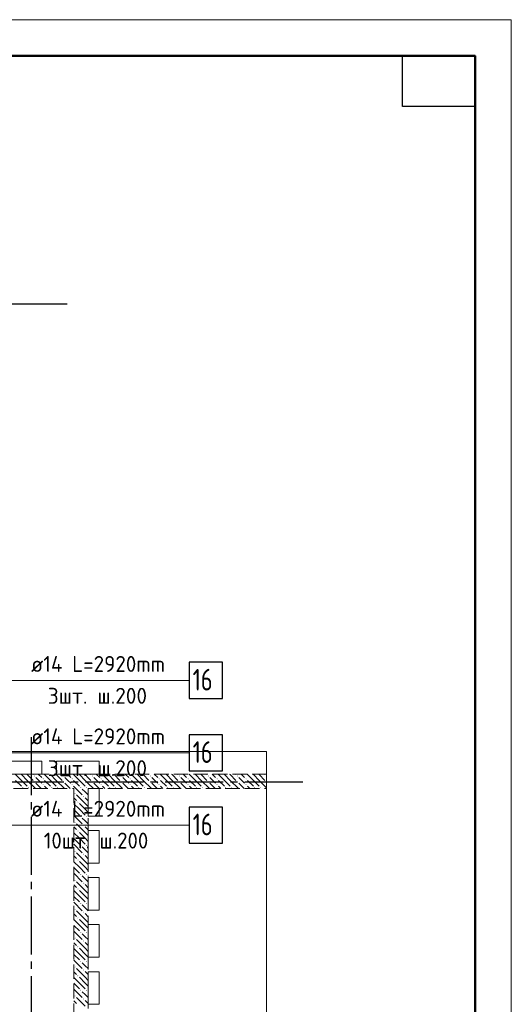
# Model space of a CAD drawing. Header units: millimetres. Extents: x 0 to 36258, y 0 to 42000.
# Tile 19 of 19: x 22918 to 29700, y 28400 to 42000. Entities that reach past the tile are written whole.
import ezdxf

# ---------------------------------------------------------------- set-up
doc = ezdxf.new("R2010")
doc.units = ezdxf.units.MM
doc.linetypes.add('______2', pattern=[270, 200, -70])
doc.linetypes.add('______5', pattern=[1100, 800, -100, 100, -100])
for name, color, linetype, lineweight in [('Standard', 7, 'Continuous', 25), ('ДОП Верх по Х', 7, 'Continuous', 25), ('Оси', 40, '______5', 18), ('Позиционная метка номер позиции', 7, 'Continuous', 13)]:
    doc.layers.add(name, color=color, linetype=linetype, lineweight=lineweight)
doc.layers.add('ЖБ Перекрытие верхний уровень', color=7, linetype='Continuous', lineweight=25, true_color=0xe0e0ff)
doc.layers.add('ЖБ Стена верхний уровень', color=7, linetype='Continuous', lineweight=25, true_color=0x006e00)
doc.styles.add('ISOCPEUR', font='txt')

msp = doc.modelspace()

# ---------------------------------------------------------------- hatches: boundary and pattern name
at = {"layer": 'ЖБ Стена верхний уровень', "linetype": 'Continuous', "lineweight": 18, "transparency": 33554687}
for points in [[(23114, 31553), (23121, 31560), (23127, 31553), (23121, 31547)], [(23514, 31553), (23521, 31560), (23527, 31553), (23521, 31547)], [(23914, 31553), (23921, 31560), (23927, 31553), (23921, 31547)], [(24314, 31553), (24321, 31560), (24327, 31553), (24321, 31547)], [(24714, 31553), (24721, 31560), (24727, 31553), (24721, 31547)], [(25114, 31553), (25121, 31560), (25127, 31553), (25121, 31547)], [(25514, 31553), (25521, 31560), (25527, 31553), (25521, 31547)], [(25914, 31553), (25921, 31560), (25927, 31553), (25921, 31547)], [(26314, 31553), (26321, 31560), (26324, 31557), (26324, 31550), (26321, 31547)], [(23114, 31473), (23121, 31480), (23127, 31473), (23121, 31467)], [(23234, 31513), (23241, 31520), (23247, 31513), (23241, 31507)], [(23234, 31433), (23241, 31440), (23247, 31433), (23241, 31427)], [(23514, 31473), (23521, 31480), (23527, 31473), (23521, 31467)], [(23634, 31513), (23641, 31520), (23647, 31513), (23641, 31507)], [(23634, 31433), (23641, 31440), (23647, 31433), (23641, 31427)], [(23914, 31473), (23921, 31480), (23927, 31473), (23921, 31467)], [(24034, 31513), (24041, 31520), (24047, 31513), (24041, 31507)], [(24034, 31433), (24041, 31440), (24047, 31433), (24041, 31427)], [(24314, 31473), (24321, 31480), (24327, 31473), (24321, 31467)], [(24434, 31513), (24441, 31520), (24447, 31513), (24441, 31507)], [(24434, 31433), (24441, 31440), (24447, 31433), (24441, 31427)], [(24714, 31473), (24721, 31480), (24727, 31473), (24721, 31467)], [(24834, 31513), (24841, 31520), (24847, 31513), (24841, 31507)], [(24834, 31433), (24841, 31440), (24847, 31433), (24841, 31427)], [(25114, 31473), (25121, 31480), (25127, 31473), (25121, 31467)], [(25234, 31513), (25241, 31520), (25247, 31513), (25241, 31507)], [(25234, 31433), (25241, 31440), (25247, 31433), (25241, 31427)], [(25514, 31473), (25521, 31480), (25527, 31473), (25521, 31467)], [(25634, 31513), (25641, 31520), (25647, 31513), (25641, 31507)], [(25634, 31433), (25641, 31440), (25647, 31433), (25641, 31427)], [(25914, 31473), (25921, 31480), (25927, 31473), (25921, 31467)], [(26034, 31513), (26041, 31520), (26047, 31513), (26041, 31507)], [(26034, 31433), (26041, 31440), (26047, 31433), (26041, 31427)], [(26314, 31473), (26321, 31480), (26324, 31477), (26324, 31470), (26321, 31467)], [(22954, 31393), (22961, 31400), (22967, 31393), (22961, 31387)], [(23034, 31393), (23041, 31400), (23047, 31393), (23041, 31387)], [(23354, 31393), (23361, 31400), (23367, 31393), (23361, 31387)], [(23434, 31393), (23441, 31400), (23447, 31393), (23441, 31387)], [(23674, 31313), (23681, 31320), (23687, 31313), (23681, 31307)], [(23754, 31393), (23761, 31400), (23767, 31393), (23761, 31387)], [(23834, 31393), (23841, 31400), (23847, 31393), (23841, 31387)], [(24154, 31393), (24161, 31400), (24167, 31393), (24161, 31387)], [(24234, 31393), (24241, 31400), (24247, 31393), (24241, 31387)], [(24554, 31393), (24561, 31400), (24567, 31393), (24561, 31387)], [(24634, 31393), (24641, 31400), (24647, 31393), (24641, 31387)], [(24954, 31393), (24961, 31400), (24967, 31393), (24961, 31387)], [(25034, 31393), (25041, 31400), (25047, 31393), (25041, 31387)], [(25354, 31393), (25361, 31400), (25367, 31393), (25361, 31387)], [(25434, 31393), (25441, 31400), (25447, 31393), (25441, 31387)], [(25754, 31393), (25761, 31400), (25767, 31393), (25761, 31387)], [(25834, 31393), (25841, 31400), (25847, 31393), (25841, 31387)], [(26154, 31393), (26161, 31400), (26167, 31393), (26161, 31387)], [(26234, 31393), (26241, 31400), (26247, 31393), (26241, 31387)], [(23714, 31193), (23721, 31200), (23727, 31193), (23721, 31187)], [(23794, 31273), (23801, 31280), (23807, 31273), (23801, 31267)], [(23674, 30913), (23681, 30920), (23687, 30913), (23681, 30907)], [(23754, 30993), (23761, 31000), (23767, 30993), (23761, 30987)], [(23794, 30873), (23801, 30880), (23807, 30873), (23801, 30867)], [(23834, 30993), (23841, 31000), (23847, 30993), (23841, 30987)], [(23714, 30793), (23721, 30800), (23727, 30793), (23721, 30787)], [(23674, 30513), (23681, 30520), (23687, 30513), (23681, 30507)], [(23754, 30593), (23761, 30600), (23767, 30593), (23761, 30587)], [(23794, 30473), (23801, 30480), (23807, 30473), (23801, 30467)], [(23834, 30593), (23841, 30600), (23847, 30593), (23841, 30587)], [(23714, 30393), (23721, 30400), (23727, 30393), (23721, 30387)], [(23754, 30193), (23761, 30200), (23767, 30193), (23761, 30187)], [(23834, 30193), (23841, 30200), (23847, 30193), (23841, 30187)], [(23674, 30113), (23681, 30120), (23687, 30113), (23681, 30107)], [(23794, 30073), (23801, 30080), (23807, 30073), (23801, 30067)], [(23714, 29993), (23721, 30000), (23727, 29993), (23721, 29987)], [(23754, 29793), (23761, 29800), (23767, 29793), (23761, 29787)], [(23834, 29793), (23841, 29800), (23847, 29793), (23841, 29787)], [(23674, 29713), (23681, 29720), (23687, 29713), (23681, 29707)], [(23794, 29673), (23801, 29680), (23807, 29673), (23801, 29667)], [(23714, 29593), (23721, 29600), (23727, 29593), (23721, 29587)], [(23754, 29393), (23761, 29400), (23767, 29393), (23761, 29387)], [(23834, 29393), (23841, 29400), (23847, 29393), (23841, 29387)], [(23674, 29313), (23681, 29320), (23687, 29313), (23681, 29307)], [(23794, 29273), (23801, 29280), (23807, 29273), (23801, 29267)], [(23714, 29193), (23721, 29200), (23727, 29193), (23721, 29187)], [(23754, 28993), (23761, 29000), (23767, 28993), (23761, 28987)], [(23834, 28993), (23841, 29000), (23847, 28993), (23841, 28987)], [(23674, 28913), (23681, 28920), (23687, 28913), (23681, 28907)], [(23794, 28873), (23801, 28880), (23807, 28873), (23801, 28867)], [(23714, 28793), (23721, 28800), (23727, 28793), (23721, 28787)], [(23754, 28593), (23761, 28600), (23767, 28593), (23761, 28587)], [(23834, 28593), (23841, 28600), (23847, 28593), (23841, 28587)], [(23674, 28513), (23681, 28520), (23687, 28513), (23681, 28507)], [(23794, 28473), (23801, 28480), (23807, 28473), (23801, 28467)]]:
    msp.add_hatch(color=7, dxfattribs=at).paths.add_polyline_path(points, flags=16)

# ---------------------------------------------------------------- linework, layer by layer
at = {"layer": 'Standard', "color": 7, "linetype": 'Continuous', "lineweight": 13, "transparency": 33554687}
msp.add_lwpolyline([(0, 0), (29700, 0), (29700, 42000), (0, 42000), (0, 0)], close=True, dxfattribs=at)
at = {"layer": 'Standard', "color": 7, "linetype": 'Continuous', "lineweight": 50, "transparency": 33554687}
msp.add_lwpolyline([(2000, 41500), (29200, 41500), (29200, 500), (2000, 500), (2000, 41500)], close=True, dxfattribs=at)
at = {"layer": 'Standard', "color": 7, "linetype": 'Continuous', "lineweight": 25, "transparency": 33554687}
msp.add_lwpolyline([(29200, 41500), (29200, 40800), (28200, 40800), (28200, 41500), (29200, 41500)], close=True, dxfattribs=at)
at = {"layer": 'ДОП Верх по Х', "color": 7, "linetype": 'Continuous', "lineweight": 13, "transparency": 33554687}
for p, q in [((23054, 32874), (25162, 32874)), ((23054, 31874), (25162, 31874)), ((23054, 30874), (25162, 30874))]:
    msp.add_line(p, q, dxfattribs=at)
at = {"layer": 'ДОП Верх по Х', "color": 7, "linetype": 'Continuous', "lineweight": 25, "transparency": 33554687}
for points in [[(25254, 32624), (25714, 32624), (25714, 33124), (25254, 33124), (25254, 32624)], [(25254, 31624), (25714, 31624), (25714, 32124), (25254, 32124), (25254, 31624)], [(25254, 30624), (25714, 30624), (25714, 31124), (25254, 31124), (25254, 30624)]]:
    msp.add_lwpolyline(points, dxfattribs=at)
at = {"layer": 'ЖБ Перекрытие верхний уровень', "color": 7, "linetype": 'Continuous', "lineweight": 18, "transparency": 33554687}
for p, q in [((26324, 31890), (22354, 31890)), ((26324, 23210), (26324, 31890)), ((22724, 31760), (23224, 31760)), ((23224, 31760), (23224, 31580)), ((23424, 31760), (24014, 31760)), ((23424, 31580), (23424, 31760)), ((24014, 31760), (24014, 31580)), ((23224, 31580), (22724, 31580)), ((24014, 31580), (23424, 31580)), ((23864, 31380), (24014, 31380)), ((23864, 31000), (23864, 31380)), ((24014, 31380), (24014, 31000)), ((24014, 31000), (23864, 31000)), ((23864, 30350), (23864, 30800)), ((23864, 30800), (24014, 30800)), ((24014, 30800), (24014, 30350)), ((24014, 30350), (23864, 30350)), ((23864, 30150), (24014, 30150)), ((23864, 29700), (23864, 30150)), ((24014, 30150), (24014, 29700)), ((24014, 29700), (23864, 29700)), ((23864, 29050), (23864, 29500)), ((23864, 29500), (24014, 29500)), ((24014, 29500), (24014, 29050)), ((24014, 29050), (23864, 29050)), ((23864, 28850), (24014, 28850)), ((23864, 28400), (23864, 28850)), ((24014, 28850), (24014, 28400)), ((24014, 28400), (23864, 28400))]:
    msp.add_line(p, q, dxfattribs=at)
at = {"layer": 'ЖБ Стена верхний уровень', "color": 251, "linetype": '______2', "lineweight": 13, "true_color": 0x656565, "transparency": 33554687}
for p, q in [((23864, 31580), (22024, 31580)), ((26324, 31580), (23864, 31580)), ((26324, 31380), (26324, 31580)), ((22024, 31380), (23664, 31380)), ((23664, 31380), (23664, 26430)), ((23864, 26450), (23864, 31380)), ((23864, 31380), (26324, 31380))]:
    msp.add_line(p, q, dxfattribs=at)
at = {"layer": 'ЖБ Стена верхний уровень', "color": 9, "linetype": 'Continuous', "lineweight": 18, "true_color": 0xc7c7c7, "transparency": 33554687}
for p, q in [((22941, 31493), (22854, 31580)), ((22941, 31573), (23021, 31493)), ((23021, 31573), (23014, 31580)), ((23021, 31573), (23101, 31493)), ((23094, 31580), (23101, 31573)), ((23174, 31580), (23221, 31533)), ((23341, 31493), (23254, 31580)), ((23341, 31573), (23421, 31493)), ((23421, 31573), (23414, 31580)), ((23421, 31573), (23501, 31493)), ((23494, 31580), (23501, 31573)), ((23574, 31580), (23621, 31533)), ((23741, 31493), (23654, 31580)), ((23741, 31573), (23821, 31493)), ((23821, 31573), (23814, 31580)), ((23821, 31573), (23864, 31530)), ((23894, 31580), (23901, 31573)), ((23974, 31580), (24021, 31533)), ((24141, 31493), (24054, 31580)), ((24141, 31573), (24221, 31493)), ((24221, 31573), (24214, 31580)), ((24221, 31573), (24301, 31493)), ((24294, 31580), (24301, 31573)), ((24374, 31580), (24421, 31533)), ((24541, 31493), (24454, 31580)), ((24541, 31573), (24621, 31493)), ((24621, 31573), (24614, 31580)), ((24621, 31573), (24701, 31493)), ((24694, 31580), (24701, 31573)), ((24774, 31580), (24821, 31533)), ((24941, 31493), (24854, 31580)), ((24941, 31573), (25021, 31493)), ((25021, 31573), (25014, 31580)), ((25021, 31573), (25101, 31493)), ((25094, 31580), (25101, 31573)), ((25174, 31580), (25221, 31533)), ((25341, 31493), (25254, 31580)), ((25341, 31573), (25421, 31493)), ((25421, 31573), (25414, 31580)), ((25421, 31573), (25501, 31493)), ((25494, 31580), (25501, 31573)), ((25574, 31580), (25621, 31533)), ((25741, 31493), (25654, 31580)), ((25741, 31573), (25821, 31493)), ((25821, 31573), (25814, 31580)), ((25821, 31573), (25901, 31493)), ((25894, 31580), (25901, 31573)), ((25974, 31580), (26021, 31533)), ((26141, 31493), (26054, 31580)), ((26141, 31573), (26221, 31493)), ((26221, 31573), (26214, 31580)), ((26221, 31573), (26301, 31493)), ((26294, 31580), (26301, 31573)), ((22861, 31493), (22941, 31413)), ((22941, 31493), (23021, 31413)), ((23021, 31493), (23134, 31380)), ((23181, 31493), (23141, 31533)), ((23141, 31453), (23214, 31380)), ((23221, 31453), (23181, 31493)), ((23261, 31493), (23341, 31413)), ((23341, 31493), (23421, 31413)), ((23421, 31493), (23534, 31380)), ((23581, 31493), (23541, 31533)), ((23541, 31453), (23614, 31380)), ((23621, 31453), (23581, 31493)), ((23661, 31493), (23741, 31413)), ((23741, 31493), (23821, 31413)), ((23821, 31493), (23864, 31450)), ((23864, 31530), (23901, 31493)), ((23864, 31450), (23934, 31380)), ((23981, 31493), (23941, 31533)), ((23941, 31453), (24014, 31380)), ((24021, 31453), (23981, 31493)), ((24061, 31493), (24141, 31413)), ((24141, 31493), (24221, 31413)), ((24221, 31493), (24334, 31380)), ((24381, 31493), (24341, 31533)), ((24341, 31453), (24414, 31380)), ((24421, 31453), (24381, 31493)), ((24461, 31493), (24541, 31413)), ((24541, 31493), (24621, 31413)), ((24621, 31493), (24734, 31380)), ((24781, 31493), (24741, 31533)), ((24741, 31453), (24814, 31380)), ((24821, 31453), (24781, 31493)), ((24861, 31493), (24941, 31413)), ((24941, 31493), (25021, 31413)), ((25021, 31493), (25134, 31380)), ((25181, 31493), (25141, 31533)), ((25141, 31453), (25214, 31380)), ((25221, 31453), (25181, 31493)), ((25261, 31493), (25341, 31413)), ((25341, 31493), (25421, 31413)), ((25421, 31493), (25534, 31380)), ((25581, 31493), (25541, 31533)), ((25541, 31453), (25614, 31380)), ((25621, 31453), (25581, 31493)), ((25661, 31493), (25741, 31413)), ((25741, 31493), (25821, 31413)), ((25821, 31493), (25934, 31380)), ((25981, 31493), (25941, 31533)), ((25941, 31453), (26014, 31380)), ((26021, 31453), (25981, 31493)), ((26061, 31493), (26141, 31413)), ((26141, 31493), (26221, 31413)), ((26221, 31493), (26324, 31390)), ((23261, 31413), (23294, 31380)), ((23661, 31413), (23694, 31380)), ((23694, 31380), (23781, 31293)), ((23821, 31173), (23701, 31293)), ((23821, 31333), (23781, 31373)), ((23861, 31293), (23821, 31333)), ((23861, 31373), (23864, 31370)), ((24061, 31413), (24094, 31380)), ((24461, 31413), (24494, 31380)), ((24861, 31413), (24894, 31380)), ((25261, 31413), (25294, 31380)), ((25661, 31413), (25694, 31380)), ((26061, 31413), (26094, 31380)), ((23664, 31250), (23701, 31213)), ((23741, 31093), (23664, 31170)), ((23741, 31173), (23821, 31093)), ((23821, 31253), (23864, 31210)), ((23821, 31173), (23864, 31130)), ((23664, 31090), (23741, 31013)), ((23664, 31010), (23781, 30893)), ((23741, 31093), (23821, 31013)), ((23821, 31093), (23864, 31050)), ((23821, 30773), (23701, 30893)), ((23821, 30933), (23781, 30973)), ((23861, 30893), (23821, 30933)), ((23861, 30973), (23864, 30970)), ((23664, 30850), (23701, 30813)), ((23741, 30693), (23664, 30770)), ((23741, 30773), (23821, 30693)), ((23821, 30853), (23864, 30810)), ((23821, 30773), (23864, 30730)), ((23664, 30690), (23741, 30613)), ((23664, 30610), (23781, 30493)), ((23741, 30693), (23821, 30613)), ((23821, 30693), (23864, 30650)), ((23821, 30373), (23701, 30493)), ((23821, 30533), (23781, 30573)), ((23861, 30493), (23821, 30533)), ((23861, 30573), (23864, 30570)), ((23664, 30450), (23701, 30413)), ((23741, 30293), (23664, 30370)), ((23741, 30373), (23821, 30293)), ((23821, 30453), (23864, 30410)), ((23821, 30373), (23864, 30330)), ((23664, 30290), (23741, 30213)), ((23664, 30210), (23781, 30093)), ((23741, 30293), (23821, 30213)), ((23821, 30293), (23864, 30250)), ((23821, 29973), (23701, 30093)), ((23821, 30133), (23781, 30173)), ((23861, 30093), (23821, 30133)), ((23861, 30173), (23864, 30170)), ((23664, 30050), (23701, 30013)), ((23741, 29893), (23664, 29970)), ((23741, 29973), (23821, 29893)), ((23821, 30053), (23864, 30010)), ((23821, 29973), (23864, 29930)), ((23664, 29890), (23741, 29813)), ((23664, 29810), (23781, 29693)), ((23741, 29893), (23821, 29813)), ((23821, 29893), (23864, 29850)), ((23664, 29650), (23701, 29613)), ((23821, 29573), (23701, 29693)), ((23821, 29733), (23781, 29773)), ((23861, 29693), (23821, 29733)), ((23821, 29653), (23864, 29610)), ((23861, 29773), (23864, 29770)), ((23741, 29493), (23664, 29570)), ((23741, 29573), (23821, 29493)), ((23821, 29573), (23864, 29530)), ((23664, 29490), (23741, 29413)), ((23664, 29410), (23781, 29293)), ((23741, 29493), (23821, 29413)), ((23821, 29493), (23864, 29450)), ((23664, 29250), (23701, 29213)), ((23821, 29173), (23701, 29293)), ((23821, 29333), (23781, 29373)), ((23861, 29293), (23821, 29333)), ((23821, 29253), (23864, 29210)), ((23861, 29373), (23864, 29370)), ((23741, 29093), (23664, 29170)), ((23741, 29173), (23821, 29093)), ((23821, 29173), (23864, 29130)), ((23664, 29090), (23741, 29013)), ((23664, 29010), (23781, 28893)), ((23741, 29093), (23821, 29013)), ((23821, 28933), (23781, 28973)), ((23821, 29093), (23864, 29050)), ((23861, 28973), (23864, 28970)), ((23664, 28850), (23701, 28813)), ((23821, 28773), (23701, 28893)), ((23861, 28893), (23821, 28933)), ((23821, 28853), (23864, 28810)), ((23741, 28693), (23664, 28770)), ((23741, 28773), (23821, 28693)), ((23821, 28773), (23864, 28730)), ((23664, 28690), (23741, 28613)), ((23664, 28610), (23781, 28493)), ((23741, 28693), (23821, 28613)), ((23821, 28533), (23781, 28573)), ((23821, 28693), (23864, 28650)), ((23861, 28573), (23864, 28570)), ((23664, 28450), (23701, 28413)), ((23821, 28373), (23701, 28493)), ((23861, 28493), (23821, 28533)), ((23821, 28453), (23864, 28410))]:
    msp.add_line(p, q, dxfattribs=at)
at = {"layer": 'Оси', "color": 8, "linetype": '______5', "lineweight": -3, "transparency": 33554687}
for p, q in [((23574, 38070), (3600, 38070)), ((23074, 32090), (23074, 14930)), ((26824, 31470), (3600, 31470))]:
    msp.add_line(p, q, dxfattribs=at)
at = {"layer": 'Позиционная метка номер позиции', "color": 7, "linetype": 'Continuous', "lineweight": 13, "transparency": 33554687}
for points in [[(18744, 32374), (19244, 32874), (25254, 32874)], [(19544, 32374), (20044, 31874), (25254, 31874)], [(21094, 31374), (21594, 30874), (25254, 30874)]]:
    msp.add_lwpolyline(points, dxfattribs=at)

# ---------------------------------------------------------------- texts
at = {"layer": 'ДОП Верх по Х', "color": 7, "linetype": 'Continuous', "lineweight": 13, "transparency": 33554687, "attachment_point": 7, "style": 'ISOCPEUR'}
for s, insert, char_height, width in [('\\W0.96;ø14 L=2920mm ', (23074, 32991), 220, 2172.61), ('\\W0.75;16', (25304, 32734), 300, 472.27), ('\\W0.97;3шт. ш.200 ', (23305, 32551), 220, 1712.33), ('\\W0.96;ø14 L=2920mm ', (23074, 31991), 220, 2172.61), ('\\W0.75;16', (25304, 31734), 300, 472.27), ('\\W0.97;3шт. ш.200 ', (23305, 31551), 220, 1712.33), ('\\W0.96;ø14 L=2920mm ', (23074, 30991), 220, 2172.61), ('\\W0.75;16', (25304, 30734), 300, 472.27), ('\\W0.95;10шт. ш.200 ', (23250, 30551), 220, 1819.89)]:
    msp.add_mtext(s, dxfattribs=dict(at, insert=insert, char_height=char_height, width=width))

doc.saveas('drawing.dxf')
